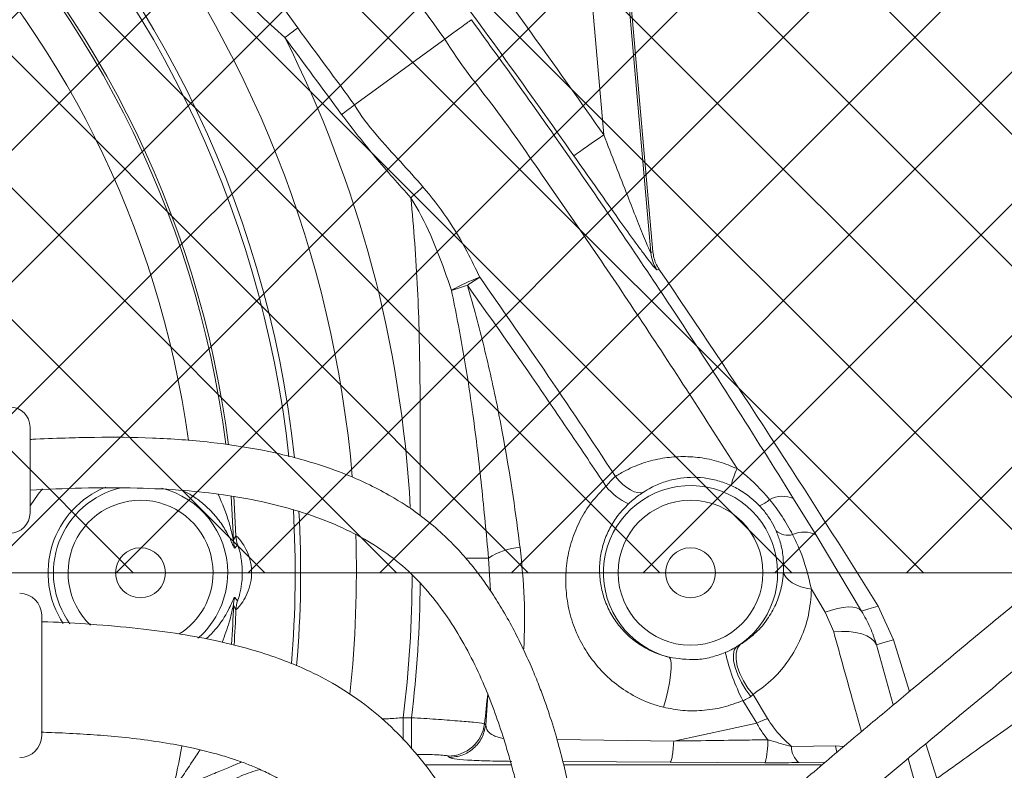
# Model space of a CAD drawing. Header units: millimetres. Extents: x 0 to 8410, y 0 to 5940.
# Tile 75 of 180: x 3686 to 3820, y 3151 to 3253. Entities that reach past the tile are written whole.
import ezdxf

# ---------------------------------------------------------------- set-up
doc = ezdxf.new("R2010")
doc.units = ezdxf.units.MM
doc.header["$LTSCALE"] = 10

msp = doc.modelspace()

# ---------------------------------------------------------------- hatches: boundary and pattern name
at = {"linetype": 'Continuous'}
h = msp.add_hatch(dxfattribs=at)
h.set_pattern_fill('NET', color=8, scale=4, angle=45, style=0)
h.paths.add_polyline_path([(3957.03, 3477.87), (3957.03, 3177.87), (3577.03, 3177.87), (3577.03, 3477.87)], flags=0)

# ---------------------------------------------------------------- linework, layer by layer
at = {"color": 8, "linetype": 'Continuous', "lineweight": 0}
for p, q in [((3765.2, 3237.57), (3758.65, 3312.46)), ((3763.62, 3312.9), (3771.61, 3221.54)), ((3771.61, 3221.54), (3771.88, 3221.63)), ((3772.73, 3219.26), (3772.46, 3219.16)), ((3714.38, 3188.3), (3714.7, 3182.34)), ((3715.04, 3182.88), (3714.73, 3188.29)), ((3791.09, 3187.94), (3794.14, 3182.98)), ((3714.7, 3182.34), (3715.04, 3182.88)), ((3794.14, 3182.98), (3800.36, 3172.64)), ((3715.23, 3181.68), (3714.87, 3181.24)), ((3749.73, 3175.42), (3749.48, 3179.87)), ((3795.4, 3172.49), (3793.53, 3175.61)), ((3714.87, 3174.5), (3715.23, 3174.06)), ((3715.04, 3172.86), (3714.7, 3173.4)), ((3796.56, 3169.8), (3795.4, 3172.49)), ((3802.39, 3168.04), (3804.68, 3159.84)), ((3749.1, 3157.08), (3749.4, 3161.2)), ((3785.55, 3161.28), (3785.23, 3160.99)), ((3785.55, 3161.28), (3787.54, 3157.99)), ((3786.06, 3157.35), (3784.17, 3160.45)), ((3737.85, 3158.11), (3737.85, 3155.05)), ((3737.85, 3158.11), (3738.97, 3158.11)), ((3738.97, 3158.11), (3738.97, 3153.86)), ((3748.93, 3157.27), (3749.1, 3157.08)), ((3774.75, 3154.93), (3786.06, 3157.35)), ((3758.83, 3155.13), (3774.74, 3154.93)), ((3790.8, 3154.17), (3796.81, 3154.26)), ((3796.81, 3154.26), (3797.95, 3154.2)), ((3744.14, 3152.68), (3743.97, 3152.87)), ((3774.27, 3152.03), (3759.62, 3152.12)), ((3787.18, 3151.97), (3774.27, 3152.03)), ((3795.4, 3152.04), (3791.83, 3151.99)), ((3806.71, 3152.55), (3808, 3147.89))]:
    msp.add_line(p, q, dxfattribs=at)
at = {"color": 7, "linetype": 'Continuous', "lineweight": 0}
for p, q in [((3763.9, 3312.92), (3771.88, 3221.63)), ((3731.2, 3241.64), (3743.52, 3250.62)), ((3686.96, 3197.72), (3686.96, 3186.02)), ((3957.03, 3177.87), (3577.03, 3177.87)), ((3802.6, 3173.31), (3804.69, 3168.73)), ((3802.6, 3173.31), (3802.6, 3173.31)), ((3688.55, 3172.07), (3688.55, 3159.77)), ((3806.89, 3161.69), (3804.69, 3168.73)), ((3688.55, 3159.77), (3688.55, 3155.67)), ((3810.61, 3149.8), (3809.12, 3154.56)), ((3740.78, 3151.69), (3752.6, 3151.69)), ((3759.73, 3151.69), (3794.98, 3151.69))]:
    msp.add_line(p, q, dxfattribs=at)
at = {"color": 8, "linetype": 'Continuous', "lineweight": 0, "flags": 128}
for points in [[(3721.71, 3250.83), (3721.93, 3250.99), (3722.16, 3251.16), (3722.38, 3251.33), (3722.61, 3251.5), (3722.83, 3251.66), (3723.04, 3251.82), (3723.25, 3251.98), (3723.46, 3252.13)], [(3761.11, 3234.7), (3761.23, 3234.78), (3761.48, 3234.96), (3761.87, 3235.24), (3762.38, 3235.59), (3762.99, 3236.02), (3763.68, 3236.51), (3764.43, 3237.03), (3765.2, 3237.57)], [(3738.9, 3228.98), (3739.11, 3229.18), (3739.32, 3229.37), (3739.53, 3229.57), (3739.74, 3229.76), (3739.94, 3229.94), (3740.14, 3230.13), (3740.34, 3230.31), (3740.53, 3230.49)], [(3766.79, 3191), (3767.29, 3190.42), (3767.81, 3189.92), (3768.33, 3189.49), (3768.85, 3189.15), (3769.35, 3188.92), (3769.82, 3188.79), (3770.24, 3188.77), (3770.61, 3188.86)], [(3686.96, 3186.97), (3688.07, 3188.59), (3688.65, 3189.31)], [(3749.48, 3179.87), (3748.83, 3179.86), (3747.99, 3179.85), (3746.97, 3179.84), (3746.48, 3179.84)], [(3789.71, 3178.03), (3789.82, 3177.63), (3790.06, 3177.23), (3790.42, 3176.85), (3790.88, 3176.51), (3791.44, 3176.21), (3792.07, 3175.95), (3792.78, 3175.75), (3793.53, 3175.61)], [(3800.36, 3172.64), (3800.06, 3172.89), (3799.66, 3173.07), (3799.15, 3173.18), (3798.54, 3173.2), (3797.85, 3173.14), (3797.09, 3173), (3796.27, 3172.78), (3795.4, 3172.49)], [(3800.36, 3172.64), (3801.33, 3172.93), (3802.6, 3173.31)], [(3802.39, 3168.04), (3802.1, 3168.51), (3801.66, 3168.92), (3801.08, 3169.27), (3800.37, 3169.54), (3799.54, 3169.73), (3798.62, 3169.84), (3797.62, 3169.86), (3796.56, 3169.8)], [(3783.28, 3167.77), (3783, 3167.35), (3782.87, 3166.71), (3782.91, 3165.91), (3783.12, 3164.97), (3783.47, 3163.95), (3783.97, 3162.91), (3784.56, 3161.91), (3785.23, 3160.99)], [(3783.8, 3168.07), (3783.44, 3167.58), (3783.25, 3166.91), (3783.24, 3166.08), (3783.41, 3165.13), (3783.75, 3164.13), (3784.23, 3163.12), (3784.85, 3162.15), (3785.55, 3161.28)], [(3804.69, 3168.73), (3803.39, 3168.34), (3802.39, 3168.04)], [(3773.35, 3159.53), (3773.67, 3160.61), (3773.94, 3161.75), (3774.16, 3162.87), (3774.31, 3163.92), (3774.38, 3164.84), (3774.37, 3165.57), (3774.28, 3166.09), (3774.12, 3166.35)]]:
    msp.add_lwpolyline(points, dxfattribs=at)
at = {"color": 8, "linetype": 'Continuous', "lineweight": 0}
msp.add_circle((3777.03, 3177.87), 9.88, dxfattribs=at)
at = {"color": 7, "linetype": 'Continuous', "lineweight": 0}
for centre in [(3702.03, 3177.87), (3777.03, 3177.87)]:
    msp.add_circle(centre, 3.4, dxfattribs=at)
at = {"color": 8, "linetype": 'Continuous', "lineweight": 0}
for centre, radius, start, end in [((3577.03, 3177.87), 146.83, 6.1296, 86.5749), ((3577.03, 3177.87), 146.09, 6.2133, 84.9324), ((3577.03, 3177.87), 137.75, 7.3024, 85.2787), ((3577.03, 3177.87), 138.1, 7.2473, 84.9324), ((3577.03, 3177.87), 132.76, 7.7996, 82.0039), ((2697.95, 2487.92), 1294.19, 36.1093, 37.92734), ((3577.03, 3177.87), 154.43, 4.8541, 38.316), ((2697.95, 2487.92), 1304.22, 35.0847, 36.49262), ((2697.95, 2487.92), 1299.23, 35.0847, 36.49262), ((2697.95, 2487.92), 1278.94, 36.1093, 36.69349), ((3577.03, 3177.87), 162.03, 3.1479, 26.76), ((2697.95, 2487.92), 1276.75, 36.10777, 36.69349), ((3776.6, 3221.98), 5.01, 185.0413, 214.1949), ((3756.58, 3195.52), 24.11, 110.1134, 120.2271), ((3769.01, 3184.92), 39.16, 121.9429, 124.8889), ((3756.92, 3181.38), 37.12, 106.1228, 109.6349), ((3793.12, 3187.29), 10.84, 153.8761, 166.8298), ((3702.03, 3177.87), 12.61, 112.1247, 213.2201), ((3702.03, 3177.87), 11.88, 103.0267, 215.8519), ((3702.03, 3177.87), 11.88, 0, 76.1517), ((3777.03, 3177.87), 11.88, 301.7568, 255.8207), ((3772.07, 3194.83), 8.36, 218.2086, 245.1059), ((3702.03, 3177.87), 9.88, 0, 226.3711), ((3785.43, 3190.28), 3.4, 286.7934, 314.7007), ((3789.54, 3184.7), 3.6, 64.3427, 118.4103), ((3577.03, 3177.87), 146.09, 355.1361, 3.3811), ((3577.03, 3177.87), 146.83, 355.068, 3.272), ((3790.32, 3185.45), 2.46, 228.6774, 284.8188), ((3719.68, 3182.53), 4.98, 182.1176, 194.986), ((3720.02, 3183.08), 4.98, 182.3187, 196.3485), ((3577.03, 3177.87), 154.43, 353.8528, 1.9408), ((3792.46, 3179.98), 3.44, 60.7236, 116.0244), ((3754.48, 3172.16), 9.19, 94.3573, 122.9678), ((3702.03, 3177.87), 9.88, 302.3311, 0), ((3702.03, 3177.87), 11.88, 311.2477, 0), ((3577.03, 3177.87), 162.03, 352.9944, 359.9001), ((3577.03, 3177.87), 163.15, 353.0426, 359.4895), ((3719.68, 3173.21), 4.98, 165.0135, 177.8824), ((3577.03, 3177.87), 137.75, 355.9329, 358.1394), ((3577.03, 3177.87), 138.1, 355.9063, 357.9209), ((3720.02, 3172.66), 4.98, 163.6525, 177.6808), ((3809.16, 3173.28), 28.1, 192.9083, 207.1754), ((3577.03, 3177.87), 173.13, 353.165, 354.5376), ((3743.96, 3157.88), 5.01, 270.1587, 353.0064), ((3791.02, 3147.86), 10.71, 108.9447, 117.5792), ((3577.03, 3177.87), 132.76, 347.0852, 349.7482), ((3777.88, 3154.67), 9.69, 343.844, 2.5651), ((3793.6, 3154.16), 2.81, 179.9006, 230.6867), ((3805.22, 3155.8), 8.56, 190.3618, 196.5508)]:
    msp.add_arc(centre, radius, start, end, dxfattribs=at)
at = {"color": 7, "linetype": 'Continuous', "lineweight": 0}
for centre, radius, start, end in [((2697.95, 2487.92), 1300, 31.8178, 34.23348), ((3684.21, 3197.72), 2.75, 0, 90), ((3684.21, 3186.02), 2.75, 270, 0), ((3685.55, 3172.07), 3, 0, 90), ((3685.55, 3155.67), 3, 270, 0)]:
    msp.add_arc(centre, radius, start, end, dxfattribs=at)
at = {"color": 8, "linetype": 'Continuous', "lineweight": 0}
for points, knots in [([(3721.71, 3250.83), (3720.44, 3251.95), (3717.9, 3254.22), (3714.35, 3258.29), (3709.69, 3263.93), (3706.23, 3268.35), (3704, 3271.21)], [0, 0, 0, 0, 0.187439, 0.377275, 0.598476, 1, 1, 1, 1]), ([(3710.2, 3271.18), (3711.62, 3269.21), (3714.2, 3265.62), (3717.63, 3260.59), (3720.59, 3256.18), (3722.5, 3253.48), (3723.46, 3252.13)], [0, 0, 0, 0, 0.3137118, 0.572576, 0.786264, 1, 1, 1, 1]), ([(3747.15, 3253.26), (3747.07, 3253.2), (3746.92, 3253.1), (3746.13, 3252.53), (3745.01, 3251.71), (3744.01, 3250.98), (3743.52, 3250.62)], [0, 0, 0, 0, 0.249999, 0.499999, 0.75, 1, 1, 1, 1]), ([(3747.15, 3253.26), (3749.48, 3250.03), (3754.16, 3243.58), (3761.03, 3233.8), (3767.79, 3223.96), (3775.12, 3213), (3782.96, 3200.97), (3788.38, 3192.29), (3791.09, 3187.94)], [0, 0, 0, 0, 0.149562, 0.299123, 0.449873, 0.600621, 0.799932, 1, 1, 1, 1]), ([(3783.38, 3192.06), (3781.21, 3195.47), (3776.87, 3202.31), (3770.26, 3212.35), (3763.69, 3222.14), (3757.07, 3231.63), (3750.54, 3241.26), (3745.51, 3247.27), (3743.52, 3250.62), (3743.52, 3250.62)], [0, 0, 0, 0, 0.174916, 0.350272, 0.512048, 0.673826, 0.836912, 0.999999, 1, 1, 1, 1]), ([(3731.2, 3241.64), (3731.2, 3241.64), (3732.9, 3238.77), (3736.31, 3235.24), (3739.53, 3231.62), (3740.53, 3230.49)], [0, 0, 0, 0, 0.000005, 0.687879, 1, 1, 1, 1]), ([(3738.9, 3228.98), (3737.25, 3230.81), (3733.97, 3234.48), (3730.96, 3238.37), (3729.45, 3240.32)], [0, 0, 0, 0, 0.4994208, 1, 1, 1, 1]), ([(3765.2, 3237.57), (3765.74, 3236.17), (3766.83, 3233.36), (3768.32, 3229.54), (3769.64, 3226.2), (3770.58, 3223.84), (3771.18, 3222.42), (3771.44, 3221.83), (3771.57, 3221.57), (3771.6, 3221.55), (3771.61, 3221.54)], [0, 0, 0, 0, 0.241223, 0.482326, 0.661045, 0.827782, 0.908876, 0.945273, 0.976685, 1, 1, 1, 1]), ([(3772.46, 3219.16), (3772.44, 3219.17), (3772.35, 3219.2), (3771.86, 3219.77), (3770.99, 3220.9), (3770.01, 3222.22), (3768.66, 3224.06), (3766.67, 3226.84), (3764.02, 3230.58), (3762.08, 3233.33), (3761.11, 3234.7)], [0, 0, 0, 0, 0.0374471, 0.1329339, 0.2274077, 0.3120368, 0.3968252, 0.5649394, 0.7823351, 1, 1, 1, 1]), ([(3740.53, 3230.49), (3741.66, 3229.11), (3743.94, 3226.31), (3746.38, 3222.07), (3747.73, 3219.31), (3748.29, 3218.16)], [0, 0, 0, 0, 0.362639, 0.734599, 1, 1, 1, 1]), ([(3740.16, 3185.66), (3740.17, 3189.66), (3740.19, 3197.85), (3740.1, 3210.24), (3739.65, 3220.69), (3739.08, 3226.92), (3738.9, 3228.98)], [0, 0, 0, 0, 0.276809, 0.56681, 0.856744, 1, 1, 1, 1]), ([(3744.44, 3216.35), (3743.81, 3218.18), (3742.52, 3221.85), (3740.63, 3226.08), (3739.26, 3228.38), (3738.9, 3228.98)], [0, 0, 0, 0, 0.42181, 0.84731, 1, 1, 1, 1]), ([(3748.29, 3218.16), (3751.22, 3213.97), (3757.56, 3204.91), (3763.57, 3195.87), (3766.79, 3191)], [0, 0, 0, 0, 0.462143, 1, 1, 1, 1]), ([(3749.48, 3179.87), (3749.18, 3183.13), (3748.58, 3189.66), (3747.45, 3199.03), (3746.11, 3207.94), (3745, 3213.54), (3744.44, 3216.35)], [0, 0, 0, 0, 0.268616, 0.537577, 0.768571, 1, 1, 1, 1]), ([(3746.61, 3217.05), (3746.91, 3215.98), (3748.02, 3212.14), (3749.67, 3205.47), (3751.81, 3195.16), (3753.04, 3187.1), (3753.71, 3181.88), (3753.78, 3181.32)], [0, 0, 0, 0, 0.089559, 0.324339, 0.559129, 0.952586, 1, 1, 1, 1]), ([(3765.5, 3189.66), (3763.84, 3192.14), (3760.51, 3197.12), (3754.25, 3206.25), (3749.55, 3212.9), (3746.61, 3217.05)], [0, 0, 0, 0, 0.272573, 0.545554, 1, 1, 1, 1]), ([(3766.79, 3191), (3767.26, 3191.28), (3768.46, 3192), (3770.6, 3192.89), (3773.12, 3193.52), (3775.71, 3193.76), (3778.3, 3193.62), (3780.9, 3193.09), (3782.56, 3192.4), (3783.38, 3192.06)], [0, 0, 0, 0, 0.100396, 0.257948, 0.415426, 0.56102, 0.706541, 0.8533, 1, 1, 1, 1]), ([(3783.38, 3192.06), (3783.67, 3191.85), (3785.32, 3190.63), (3786.69, 3189.12), (3787.82, 3187.86)], [0, 0, 0, 0, 0.172835, 1, 1, 1, 1]), ([(3765.5, 3189.66), (3765.87, 3190.09), (3766.29, 3190.59), (3766.74, 3190.95), (3766.79, 3191)], [0, 0, 0, 0, 0.87249, 1, 1, 1, 1]), ([(3782.56, 3189.76), (3781.96, 3190), (3780.75, 3190.48), (3778.86, 3190.84), (3777, 3190.92), (3775.13, 3190.72), (3773.32, 3190.24), (3771.8, 3189.58), (3770.95, 3189.06), (3770.61, 3188.86)], [0, 0, 0, 0, 0.1414213, 0.2829863, 0.4277359, 0.5726271, 0.7340445, 0.8955767, 1, 1, 1, 1]), ([(3714.87, 3181.24), (3714.85, 3181.24), (3714.8, 3181.25), (3714.57, 3181.75), (3714.04, 3182.96), (3713.06, 3184.6), (3711.85, 3186.11), (3710.49, 3187.36), (3709.19, 3188.36), (3708.16, 3188.86), (3707.69, 3189.09)], [0, 0, 0, 0, 0.052717, 0.120612, 0.293441, 0.470605, 0.647616, 0.77216, 0.896397, 1, 1, 1, 1]), ([(3773.35, 3159.53), (3772.81, 3159.68), (3771.24, 3160.12), (3768.82, 3161.27), (3766.24, 3163.09), (3764.04, 3165.35), (3762.28, 3167.91), (3761, 3170.71), (3760.22, 3173.61), (3759.94, 3176.58), (3760.13, 3179.51), (3760.8, 3182.35), (3761.92, 3185.04), (3763.46, 3187.54), (3764.82, 3188.95), (3765.5, 3189.66)], [0, 0, 0, 0, 0.043108, 0.12639, 0.209726, 0.294051, 0.378398, 0.460201, 0.541998, 0.620223, 0.698429, 0.774087, 0.849726, 0.924873, 1, 1, 1, 1]), ([(3786.41, 3187.02), (3785.95, 3187.46), (3785.02, 3188.36), (3783.67, 3189.22), (3782.82, 3189.63), (3782.56, 3189.76)], [0, 0, 0, 0, 0.401334, 0.819022, 1, 1, 1, 1]), ([(3712.63, 3188.56), (3713.18, 3187.28), (3714, 3185.36), (3714.46, 3183.28), (3714.62, 3182.58), (3714.66, 3182.41), (3714.69, 3182.33), (3714.7, 3182.34), (3714.7, 3182.34)], [0, 0, 0, 0, 0.5739943, 0.8611146, 0.9086341, 0.9464592, 0.9750641, 1, 1, 1, 1]), ([(3770.61, 3188.86), (3770.52, 3188.8), (3769.97, 3188.43), (3769.26, 3187.89), (3768.66, 3187.35), (3768.55, 3187.25)], [0, 0, 0, 0, 0.134693, 0.842823, 1, 1, 1, 1]), ([(3787.82, 3187.86), (3788.41, 3187.1), (3789.6, 3185.55), (3790.5, 3183.9), (3790.95, 3183.07)], [0, 0, 0, 0, 0.49515, 1, 1, 1, 1]), ([(3768.55, 3187.25), (3768.06, 3186.75), (3767.09, 3185.74), (3765.98, 3183.98), (3765.18, 3182.09), (3764.7, 3180.09), (3764.57, 3178.04), (3764.78, 3175.98), (3765.34, 3173.96), (3766.26, 3172.04), (3767.52, 3170.28), (3769.08, 3168.75), (3770.91, 3167.52), (3772.62, 3166.75), (3773.74, 3166.45), (3774.12, 3166.35)], [0, 0, 0, 0, 0.074454, 0.148926, 0.224229, 0.299557, 0.377944, 0.456355, 0.538817, 0.62129, 0.706301, 0.791289, 0.874417, 0.957473, 1, 1, 1, 1]), ([(3788.69, 3183.6), (3788.48, 3184.04), (3788.05, 3184.93), (3787.26, 3186.09), (3786.65, 3186.77), (3786.41, 3187.02)], [0, 0, 0, 0, 0.374862, 0.762493, 1, 1, 1, 1]), ([(3789.71, 3178.03), (3789.71, 3178.7), (3789.71, 3180.04), (3789.36, 3181.88), (3788.9, 3183.09), (3788.69, 3183.6)], [0, 0, 0, 0, 0.360018, 0.725603, 1, 1, 1, 1]), ([(3715.04, 3182.88), (3715.1, 3182.85), (3715.22, 3182.8), (3715.77, 3182.15), (3716.42, 3181.12), (3716.99, 3179.72), (3717.24, 3178.09), (3717.09, 3176.47), (3716.61, 3175.02), (3715.96, 3173.85), (3715.35, 3173.09), (3715.09, 3172.85), (3715.04, 3172.86), (3715.04, 3172.86)], [0, 0, 0, 0, 0.096334, 0.192583, 0.288168, 0.387963, 0.48793, 0.58421, 0.679676, 0.77847, 0.879009, 0.976138, 1, 1, 1, 1]), ([(3790.95, 3183.07), (3791.29, 3182.37), (3792.48, 3179.93), (3793.09, 3177.41), (3793.53, 3175.61)], [0, 0, 0, 0, 0.287417, 1, 1, 1, 1]), ([(3715.23, 3174.06), (3715.24, 3174.06), (3715.25, 3174.07), (3715.31, 3174.17), (3715.4, 3174.43), (3715.61, 3175.13), (3715.89, 3176.63), (3715.93, 3178.15), (3715.81, 3179.41), (3715.69, 3180.2), (3715.53, 3180.89), (3715.39, 3181.35), (3715.31, 3181.56), (3715.26, 3181.67), (3715.24, 3181.68), (3715.23, 3181.68)], [0, 0, 0, 0, 0.029138, 0.056849, 0.099456, 0.174229, 0.336936, 0.594526, 0.652937, 0.744769, 0.855013, 0.89628, 0.940904, 0.969345, 1, 1, 1, 1]), ([(3753.78, 3181.32), (3754.02, 3179.02), (3754.52, 3174.39), (3754.37, 3169.8), (3754.3, 3167.49)], [0, 0, 0, 0, 0.497999, 1, 1, 1, 1]), ([(3783.8, 3168.07), (3784.47, 3168.53), (3785.82, 3169.47), (3787.38, 3171.26), (3788.59, 3173.27), (3789.44, 3175.52), (3789.62, 3177.19), (3789.71, 3178.03)], [0, 0, 0, 0, 0.1954677, 0.3955473, 0.5927751, 0.7938415, 1, 1, 1, 1]), ([(3793.53, 3175.61), (3793.44, 3174.41), (3793.25, 3172.09), (3792.14, 3168.86), (3790.52, 3165.96), (3788.37, 3163.34), (3786.5, 3161.97), (3785.55, 3161.28)], [0, 0, 0, 0, 0.207197, 0.402688, 0.603147, 0.798763, 1, 1, 1, 1]), ([(3710.98, 3168.84), (3711.39, 3169.25), (3712.71, 3170.54), (3713.77, 3172.28), (3714.47, 3173.74), (3714.73, 3174.36), (3714.84, 3174.52), (3714.86, 3174.51), (3714.87, 3174.5)], [0, 0, 0, 0, 0.188351, 0.59972, 0.742646, 0.896366, 0.970596, 1, 1, 1, 1]), ([(3714.7, 3173.4), (3714.7, 3173.4), (3714.69, 3173.41), (3714.67, 3173.35), (3714.59, 3173.05), (3714.41, 3172.25), (3714.02, 3170.62), (3713.5, 3169.31), (3713.15, 3168.4)], [0, 0, 0, 0, 0.025591, 0.064209, 0.095938, 0.290447, 0.508312, 1, 1, 1, 1]), ([(3800.36, 3172.64), (3800.77, 3171.9), (3801.6, 3170.43), (3802.12, 3168.84), (3802.39, 3168.04)], [0, 0, 0, 0, 0.49574, 1, 1, 1, 1]), ([(3800.33, 3156.2), (3799.97, 3157.49), (3798.73, 3161.95), (3797.46, 3166.53), (3796.56, 3169.8)], [0, 0, 0, 0, 0.288177, 1, 1, 1, 1]), ([(3781.77, 3167), (3781.79, 3167.01), (3782.31, 3167.23), (3782.81, 3167.51), (3783.28, 3167.77)], [0, 0, 0, 0, 0.0356044, 1, 1, 1, 1]), ([(3783.28, 3167.77), (3783.36, 3167.82), (3783.54, 3167.92), (3783.71, 3168.02), (3783.8, 3168.07)], [0, 0, 0, 0, 0.45239, 1, 1, 1, 1]), ([(3774.12, 3166.35), (3775.34, 3166.17), (3777.24, 3165.88), (3779.84, 3166.29), (3781.12, 3166.76), (3781.77, 3167)], [0, 0, 0, 0, 0.474224, 0.733259, 1, 1, 1, 1]), ([(3785.23, 3160.99), (3785.01, 3160.84), (3784.69, 3160.63), (3784.3, 3160.49), (3784.18, 3160.45), (3784.17, 3160.45)], [0, 0, 0, 0, 0.693826, 0.965055, 1, 1, 1, 1]), ([(3784.17, 3160.45), (3783.28, 3160.12), (3781.47, 3159.44), (3778.67, 3159.04), (3775.92, 3159.02), (3774.21, 3159.36), (3773.35, 3159.53)], [0, 0, 0, 0, 0.25674, 0.522219, 0.757643, 1, 1, 1, 1]), ([(3734.93, 3157.94), (3735.23, 3157.95), (3736.14, 3157.98), (3737.16, 3158.06), (3737.85, 3158.11)], [0, 0, 0, 0, 0.328168, 1, 1, 1, 1]), ([(3738.97, 3158.11), (3740.1, 3158.04), (3742.35, 3157.9), (3745.35, 3157.67), (3747.6, 3157.48), (3748.71, 3157.34), (3748.88, 3157.28), (3748.93, 3157.27)], [0, 0, 0, 0, 0.222546, 0.445641, 0.66772, 0.888388, 1, 1, 1, 1]), ([(3749.1, 3157.08), (3748.96, 3156.49), (3748.68, 3155.3), (3747.51, 3153.87), (3745.95, 3152.88), (3744.74, 3152.75), (3744.14, 3152.68)], [0, 0, 0, 0, 0.249998, 0.499999, 0.749999, 1, 1, 1, 1]), ([(3749.1, 3157.08), (3749.15, 3156.81), (3749.25, 3156.3), (3749.95, 3155.74), (3750.77, 3155.44), (3751.24, 3155.31), (3751.53, 3155.28), (3751.54, 3155.28)], [0, 0, 0, 0, 0.359149, 0.68844, 0.846809, 0.992757, 1, 1, 1, 1]), ([(3787.56, 3155.1), (3787.32, 3155.42), (3786.76, 3156.15), (3786.31, 3156.92), (3786.06, 3157.35)], [0, 0, 0, 0, 0.436781, 1, 1, 1, 1]), ([(3787.54, 3157.99), (3787.78, 3157.61), (3788.67, 3156.23), (3789.9, 3155.03), (3790.8, 3154.17)], [0, 0, 0, 0, 0.276014, 1, 1, 1, 1]), ([(3774.74, 3154.93), (3774.71, 3154.53), (3774.66, 3153.74), (3774.55, 3152.84), (3774.41, 3152.21), (3774.31, 3152.09), (3774.27, 3152.03)], [0, 0, 0, 0, 0.250001, 0.499999, 0.749999, 1, 1, 1, 1]), ([(3774.74, 3154.93), (3778.06, 3154.97), (3782.33, 3155.03), (3786.6, 3155.09), (3787.56, 3155.1)], [0, 0, 0, 0, 0.777327, 1, 1, 1, 1]), ([(3787.56, 3155.1), (3787.72, 3155.05), (3788.79, 3154.73), (3789.88, 3154.43), (3790.8, 3154.17)], [0, 0, 0, 0, 0.15753, 1, 1, 1, 1]), ([(3706.43, 3148.2), (3706.7, 3148.6), (3707.23, 3149.37), (3707.99, 3150.48), (3708.67, 3151.49), (3709.28, 3152.41), (3709.76, 3153.14), (3710.04, 3153.56), (3710.14, 3153.72)], [0, 0, 0, 0, 0.2179341, 0.4185437, 0.6016723, 0.7671923, 0.9149953, 1, 1, 1, 1]), ([(3743.97, 3152.87), (3743.95, 3152.88), (3743.86, 3152.93), (3743.31, 3153), (3742.18, 3153.06), (3740.88, 3153.1), (3739.98, 3153.11), (3739.65, 3153.11)], [0, 0, 0, 0, 0.122537, 0.364691, 0.608536, 0.853927, 1, 1, 1, 1]), ([(3752.65, 3152.16), (3752.06, 3152.17), (3750.89, 3152.18), (3749.27, 3152.22), (3747.8, 3152.27), (3746.16, 3152.36), (3744.61, 3152.5), (3744.3, 3152.62), (3744.14, 3152.68)], [0, 0, 0, 0, 0.124949, 0.250222, 0.373404, 0.498584, 0.745967, 1, 1, 1, 1]), ([(3715.81, 3152.07), (3715.7, 3152.03), (3715.36, 3151.88), (3714.75, 3151.62), (3713.95, 3151.28), (3713.06, 3150.91), (3711.64, 3150.32), (3709.43, 3149.41), (3707.52, 3148.64), (3706.43, 3148.2)], [0, 0, 0, 0, 0.0386736, 0.1183995, 0.2061616, 0.3020671, 0.4061967, 0.6608142, 1, 1, 1, 1]), ([(3791.83, 3151.99), (3790.53, 3151.98), (3788.99, 3151.96), (3787.43, 3151.97), (3787.18, 3151.97)], [0, 0, 0, 0, 0.838855, 1, 1, 1, 1]), ([(3713.03, 3148.69), (3713.93, 3149.23), (3715.62, 3150.24), (3717.45, 3150.79), (3718.31, 3151.05)], [0, 0, 0, 0, 0.53226, 1, 1, 1, 1])]:
    msp.add_open_spline(points, degree=3, knots=knots, dxfattribs=at)
at = {"color": 7, "linetype": 'Continuous', "lineweight": 0}
for points, knots in [([(3729.45, 3240.32), (3729.75, 3240.55), (3730.36, 3241), (3730.92, 3241.43), (3731.2, 3241.64)], [0, 0, 0, 0, 0.499999, 1, 1, 1, 1]), ([(3786.88, 3116.29), (3786.89, 3116.28), (3786.89, 3116.25), (3787.22, 3116.6), (3787.75, 3117.17), (3788.49, 3117.97), (3789.42, 3118.94), (3790.46, 3120.01), (3791.74, 3121.29), (3793.48, 3122.98), (3795.95, 3125.26), (3798.8, 3127.78), (3801.97, 3130.44), (3805.25, 3133.06), (3808.67, 3135.69), (3812.4, 3138.48), (3816.36, 3141.38), (3820.43, 3144.3), (3825.39, 3147.83), (3831.25, 3151.95), (3837.88, 3156.6), (3842.96, 3160.16), (3846.79, 3162.86), (3849.82, 3165.01), (3853.4, 3167.55), (3857.5, 3170.5), (3861.93, 3173.72), (3866.27, 3176.94), (3870.15, 3179.86), (3873.38, 3182.34), (3875.98, 3184.38), (3878.16, 3186.12), (3880.19, 3187.76), (3882.32, 3189.51), (3884.63, 3191.44), (3887.54, 3193.93), (3891.08, 3197.04), (3895.04, 3200.62), (3898.87, 3204.2), (3902.38, 3207.57), (3905.55, 3210.71), (3908.4, 3213.59), (3910.92, 3216.18), (3913.15, 3218.49), (3915.09, 3220.52), (3916.68, 3222.19), (3918.07, 3223.63), (3919.2, 3224.82), (3919.78, 3225.46), (3920.13, 3225.89), (3920.39, 3226.27), (3920.67, 3226.77), (3920.9, 3227.38), (3921.04, 3228), (3921.11, 3228.5), (3921.12, 3229.05), (3921.04, 3229.91), (3920.67, 3231.14), (3919.66, 3232.58), (3918.15, 3233.6), (3916.76, 3233.95), (3915.9, 3233.96), (3915.48, 3233.93), (3915.12, 3233.88), (3914.73, 3233.79), (3914.15, 3233.61), (3913.76, 3233.41), (3913.25, 3233.11), (3912.48, 3232.52), (3911.63, 3231.65), (3910.78, 3230.76), (3909.58, 3229.51), (3908.07, 3227.93), (3906.33, 3226.12), (3904.48, 3224.19), (3902.44, 3222.07), (3899.78, 3219.37), (3896.35, 3215.95), (3892.07, 3211.8), (3887.31, 3207.36), (3881.65, 3202.28), (3874.98, 3196.61), (3867.28, 3190.47), (3859.5, 3184.58), (3851.91, 3179.03), (3844.61, 3173.81), (3839.02, 3169.86), (3835.12, 3167.12), (3832.76, 3165.46), (3830.24, 3163.7), (3827.33, 3161.66), (3823.92, 3159.27), (3820.28, 3156.7), (3816.77, 3154.22), (3813.64, 3151.98), (3810.94, 3150.04), (3808.31, 3148.13), (3805.53, 3146.08), (3802.36, 3143.7), (3799.01, 3141.13), (3795.72, 3138.5), (3792.75, 3136.01), (3790.15, 3133.76), (3788.07, 3131.87), (3786.42, 3130.33), (3785.32, 3129.27), (3784.49, 3128.46), (3783.7, 3127.67), (3782.69, 3126.65), (3781.53, 3125.44), (3780.33, 3124.13), (3779.22, 3122.87), (3778.33, 3121.77), (3778.1, 3121.45), (3777.98, 3121.27)], [0, 0, 0, 0, 0.004702, 0.012025, 0.018778, 0.024948, 0.032219, 0.038327, 0.043197, 0.051488, 0.061082, 0.072213, 0.081663, 0.091396, 0.100857, 0.109954, 0.121363, 0.131797, 0.141188, 0.158965, 0.175707, 0.190545, 0.196751, 0.20432, 0.213298, 0.223685, 0.23547, 0.247319, 0.2576, 0.266308, 0.273451, 0.27909, 0.284673, 0.290857, 0.297643, 0.305275, 0.317485, 0.331143, 0.34472, 0.357917, 0.370676, 0.382927, 0.39459, 0.406121, 0.41779, 0.429712, 0.441255, 0.454555, 0.46963, 0.475106, 0.479617, 0.48324, 0.486111, 0.487347, 0.48851, 0.489657, 0.490845, 0.49375, 0.497422, 0.501331, 0.504598, 0.505974, 0.506578, 0.507146, 0.508323, 0.509763, 0.513926, 0.518769, 0.526335, 0.53973, 0.551678, 0.562868, 0.575059, 0.585562, 0.59507, 0.605482, 0.616862, 0.63246, 0.649318, 0.666364, 0.683333, 0.705624, 0.727367, 0.74809, 0.767568, 0.785863, 0.803308, 0.809351, 0.814988, 0.820886, 0.828108, 0.836627, 0.846329, 0.855423, 0.863092, 0.870176, 0.876212, 0.88352, 0.892196, 0.901869, 0.911504, 0.920974, 0.929112, 0.936749, 0.943006, 0.947928, 0.950208, 0.953695, 0.958479, 0.964501, 0.971703, 0.980033, 0.989467, 1, 1, 1, 1]), ([(3891.48, 3228.74), (3891.47, 3229.04), (3891.46, 3229.59), (3891.17, 3230.42), (3890.68, 3231.13), (3890.04, 3231.7), (3889.34, 3232.11), (3888.42, 3232.43), (3887.44, 3232.51), (3886.36, 3232.27), (3885.65, 3231.88), (3885.02, 3231.44), (3884.02, 3230.61), (3882.29, 3228.93), (3879.96, 3226.5), (3876.8, 3223.23), (3873.19, 3219.55), (3869, 3215.41), (3864.06, 3210.69), (3859.19, 3206.16), (3854.78, 3202.16), (3851.23, 3199.01), (3847.9, 3196.1), (3844.85, 3193.46), (3841.7, 3190.76), (3838.19, 3187.77), (3834.04, 3184.27), (3829.38, 3180.37), (3824.19, 3176.05), (3818.5, 3171.32), (3812.6, 3166.43), (3806.91, 3161.7), (3802.05, 3157.65), (3798.05, 3154.29), (3794.64, 3151.41), (3791.19, 3148.45), (3787.5, 3145.24), (3784.19, 3142.28), (3781.51, 3139.79), (3779.61, 3137.96), (3778.13, 3136.48), (3777.1, 3135.43), (3776.26, 3134.55), (3775.42, 3133.64), (3774.53, 3132.65), (3773.68, 3131.65), (3772.93, 3130.73), (3772.26, 3129.86), (3771.98, 3129.45), (3771.83, 3129.23)], [0, 0, 0, 0, 0.014527, 0.026597, 0.036404, 0.044095, 0.049832, 0.053929, 0.058576, 0.064418, 0.073028, 0.083934, 0.101247, 0.129357, 0.168226, 0.206935, 0.246847, 0.289585, 0.335099, 0.382512, 0.410573, 0.435827, 0.458267, 0.477977, 0.495335, 0.518104, 0.543049, 0.570536, 0.601026, 0.634361, 0.670064, 0.703974, 0.734504, 0.756502, 0.776387, 0.797344, 0.821708, 0.848559, 0.86604, 0.881559, 0.894492, 0.905154, 0.911611, 0.921227, 0.93464, 0.947234, 0.962144, 0.97962, 1, 1, 1, 1]), ([(3777.61, 3125.48), (3777.71, 3125.62), (3777.9, 3125.9), (3778.53, 3126.7), (3779.48, 3127.84), (3780.85, 3129.38), (3782.63, 3131.24), (3784.43, 3133.04), (3786.21, 3134.75), (3787.96, 3136.38), (3789.97, 3138.21), (3792.32, 3140.29), (3795.17, 3142.78), (3798.42, 3145.57), (3802.22, 3148.79), (3807.51, 3153.23), (3814.22, 3158.82), (3822.15, 3165.39), (3828.96, 3171.04), (3834.36, 3175.55), (3838.22, 3178.78), (3841.46, 3181.51), (3844.29, 3183.91), (3847.29, 3186.46), (3850.76, 3189.45), (3854.81, 3192.97), (3859.15, 3196.82), (3863.58, 3200.83), (3867.77, 3204.72), (3871.51, 3208.27), (3874.74, 3211.4), (3877.88, 3214.5), (3880.91, 3217.57), (3883.86, 3220.62), (3885.87, 3222.71), (3887.1, 3223.97), (3887.9, 3224.77), (3888.38, 3225.24), (3888.48, 3225.44), (3888.44, 3225.53), (3888.44, 3225.54)], [0, 0, 0, 0, 0.0235111, 0.0443608, 0.0630259, 0.0876449, 0.1088805, 0.1269668, 0.1424492, 0.1569705, 0.1705207, 0.1897416, 0.2092434, 0.2316729, 0.2572018, 0.2858977, 0.3361738, 0.3868893, 0.4372116, 0.4658986, 0.4909443, 0.5122238, 0.5298411, 0.5477495, 0.5731337, 0.6022473, 0.6354169, 0.6727515, 0.7118608, 0.748631, 0.7826901, 0.8138131, 0.8527649, 0.8897625, 0.9265334, 0.9406037, 0.9551337, 0.97275, 0.9943813, 1, 1, 1, 1]), ([(3772.73, 3219.26), (3772.58, 3219.51), (3772.13, 3220.23), (3771.98, 3221.08), (3771.88, 3221.63)], [0, 0, 0, 0, 0.33956, 1, 1, 1, 1]), ([(3763.92, 3127.08), (3763.92, 3127.1), (3763.91, 3127.13), (3763.75, 3127.7), (3763.53, 3128.93), (3763.17, 3131.53), (3762.75, 3134.71), (3762.22, 3138.31), (3761.64, 3141.86), (3761.07, 3145.17), (3760.46, 3148.4), (3759.75, 3151.69), (3758.87, 3155.08), (3757.97, 3158.03), (3757.11, 3160.53), (3756.33, 3162.61), (3755.4, 3164.89), (3754.28, 3167.38), (3752.98, 3170.01), (3751.54, 3172.61), (3750.08, 3174.96), (3748.7, 3176.95), (3747.28, 3178.81), (3745.62, 3180.76), (3743.55, 3182.9), (3741.17, 3184.97), (3738.71, 3186.76), (3736.14, 3188.37), (3733.18, 3189.94), (3729.5, 3191.54), (3724.6, 3193.22), (3718.61, 3194.68), (3711.37, 3195.76), (3703.74, 3196.31), (3697.25, 3196.37), (3691.94, 3196.25), (3689.01, 3196.15), (3687.23, 3196.05), (3686.96, 3196.03)], [0, 0, 0, 0, 0.010564, 0.023555, 0.06366, 0.106274, 0.153404, 0.201319, 0.24288, 0.279101, 0.314123, 0.348407, 0.383324, 0.420135, 0.439242, 0.460141, 0.483244, 0.508394, 0.535381, 0.563458, 0.587924, 0.607902, 0.625002, 0.645198, 0.668773, 0.693131, 0.714112, 0.732016, 0.753318, 0.77803, 0.804404, 0.841742, 0.877594, 0.917764, 0.956788, 0.973829, 0.996105, 1, 1, 1, 1]), ([(3686.96, 3189.12), (3689.3, 3189.24), (3694.19, 3189.48), (3701.23, 3189.48), (3707.71, 3189.16), (3713.12, 3188.56), (3718.39, 3187.66), (3723.55, 3186.36), (3728.51, 3184.55), (3732.66, 3182.48), (3736.31, 3180.09), (3739.51, 3177.29), (3742.35, 3174.02), (3744.82, 3170.48), (3746.95, 3166.74), (3748.73, 3162.98), (3750.21, 3159.28), (3751.31, 3156.07), (3752.13, 3153.38), (3752.75, 3151.17), (3753.28, 3149.1), (3753.72, 3147.23), (3754.11, 3145.45), (3754.45, 3143.71), (3754.77, 3141.87), (3755.06, 3139.98), (3755.32, 3138.1), (3755.53, 3136.43), (3755.71, 3135.05), (3755.86, 3133.84), (3756.02, 3132.61), (3756.2, 3131.19), (3756.43, 3129.59), (3756.7, 3127.9), (3757, 3126.38), (3757.35, 3125.06), (3757.72, 3124.05), (3758.16, 3123.26), (3758.52, 3122.76), (3759.16, 3122.13), (3760.03, 3121.64), (3760.69, 3121.45), (3761.35, 3121.39), (3761.81, 3121.41), (3762.26, 3121.49), (3762.96, 3121.74), (3763.73, 3122.22), (3764.2, 3122.85), (3764.41, 3123.13)], [0, 0, 0, 0, 0.031463, 0.065636, 0.095172, 0.120355, 0.141978, 0.172455, 0.201237, 0.228927, 0.256344, 0.288633, 0.323595, 0.36057, 0.398596, 0.436851, 0.473989, 0.509519, 0.532248, 0.554648, 0.576199, 0.595639, 0.612911, 0.632328, 0.651054, 0.672707, 0.695031, 0.714258, 0.730405, 0.74365, 0.758076, 0.7764, 0.79821, 0.822933, 0.849541, 0.872991, 0.892245, 0.906144, 0.917619, 0.92571, 0.935484, 0.943682, 0.947455, 0.951375, 0.958328, 0.968231, 0.98574, 1, 1, 1, 1]), ([(3755.2, 3118.23), (3755.2, 3118.23), (3755.22, 3118.2), (3755.07, 3118.52), (3754.76, 3119.35), (3754.37, 3120.56), (3753.97, 3121.98), (3753.61, 3123.34), (3753.3, 3124.55), (3752.98, 3125.78), (3752.59, 3127.22), (3752.12, 3128.78), (3751.66, 3130.21), (3751.16, 3131.64), (3750.52, 3133.39), (3749.63, 3135.67), (3748.59, 3138.2), (3747.37, 3140.96), (3745.93, 3143.87), (3744.15, 3146.99), (3741.92, 3150.34), (3739.18, 3153.84), (3735.97, 3157.18), (3732.35, 3160.2), (3728.41, 3162.79), (3724.55, 3164.74), (3720.77, 3166.26), (3716.95, 3167.49), (3712.49, 3168.61), (3707.35, 3169.57), (3701.55, 3170.33), (3695.47, 3170.86), (3691.07, 3171.13), (3688.83, 3171.18), (3688.55, 3171.19)], [0, 0, 0, 0, 0.0100594, 0.0377017, 0.0687674, 0.1033659, 0.1348045, 0.1628262, 0.1852623, 0.2052454, 0.2293204, 0.2563433, 0.278985, 0.2962108, 0.3243241, 0.3589426, 0.3971725, 0.434148, 0.4744659, 0.5166141, 0.5620509, 0.6100731, 0.6561562, 0.6980304, 0.7361116, 0.7712996, 0.7960025, 0.8232167, 0.8530414, 0.8856934, 0.92144, 0.9600554, 0.9950123, 1, 1, 1, 1]), ([(3688.48, 3156.13), (3688.96, 3156.12), (3690.73, 3156.06), (3693.75, 3155.91), (3697.61, 3155.65), (3701.57, 3155.25), (3705.51, 3154.69), (3709.07, 3154), (3711.95, 3153.3), (3714.13, 3152.66), (3715.93, 3152.05), (3717.67, 3151.36), (3719.59, 3150.48), (3721.5, 3149.41), (3723.26, 3148.23), (3725.18, 3146.71), (3727.07, 3144.88), (3728.86, 3142.8), (3730.3, 3140.85), (3731.47, 3139.01), (3732.45, 3137.31), (3733.39, 3135.58), (3734.57, 3133.24), (3735.71, 3130.58), (3736.69, 3127.86), (3737.55, 3125.16), (3738.39, 3122.48), (3739.2, 3119.83), (3739.75, 3117.85), (3740.16, 3116.27), (3740.5, 3114.94), (3740.91, 3113.47), (3741.43, 3111.99), (3742.13, 3110.55), (3742.93, 3109.37), (3743.71, 3108.49), (3744.52, 3107.76), (3745.47, 3107.08), (3746.64, 3106.49), (3748.35, 3105.98), (3750.57, 3105.91), (3752.92, 3106.47), (3754.22, 3107.36), (3754.78, 3107.74)], [0, 0, 0, 0, 0.007273, 0.027198, 0.046499, 0.06733, 0.089562, 0.110101, 0.127145, 0.140916, 0.151765, 0.163953, 0.179106, 0.197572, 0.216972, 0.236295, 0.268598, 0.29894, 0.327483, 0.354129, 0.378431, 0.402099, 0.430285, 0.481978, 0.523807, 0.558226, 0.600288, 0.646468, 0.693106, 0.717476, 0.743647, 0.771406, 0.800066, 0.824959, 0.845329, 0.855582, 0.864477, 0.875238, 0.890376, 0.909714, 0.93928, 0.974129, 1, 1, 1, 1])]:
    msp.add_open_spline(points, degree=3, knots=knots, dxfattribs=at)

doc.saveas('drawing.dxf')
